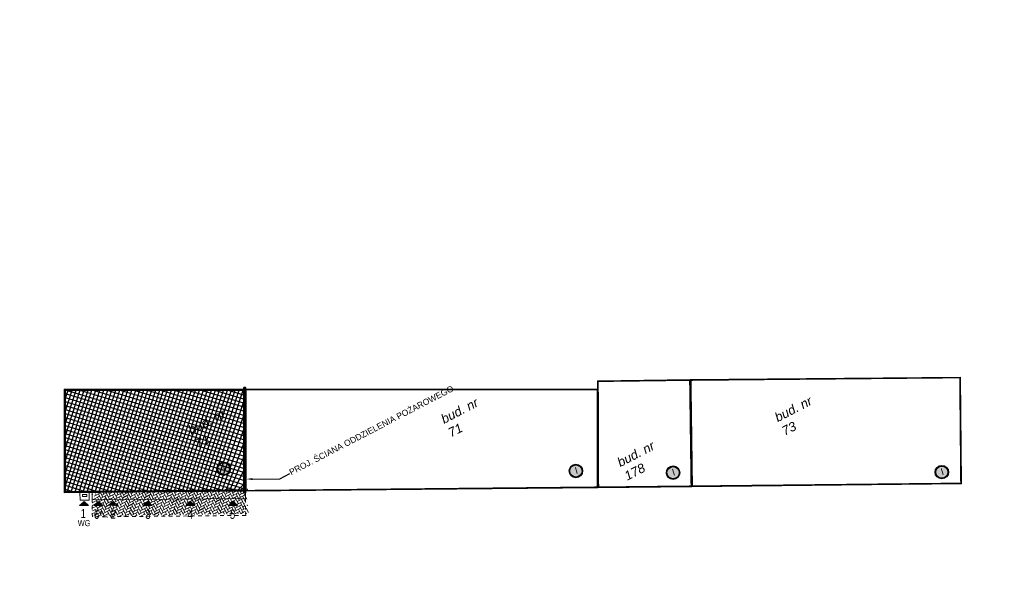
# Model space of a CAD drawing. Header units: centimetres. Extents: x -2715 to 149256, y -10686 to 32152.
# Tile 5 of 5: x 133129 to 149256, y -1587 to 7513. Entities that reach past the tile are written whole.
import ezdxf
from ezdxf import colors
from ezdxf.entities.mleader import LeaderData, LeaderLine
from ezdxf.math import Vec2, Vec3

# ---------------------------------------------------------------- set-up
doc = ezdxf.new("R2010")
doc.units = ezdxf.units.CM
doc.header["$MEASUREMENT"] = 0
doc.linetypes.add('1_2', pattern=[1.5, 1, -0.5])
doc.linetypes.add('Dash', pattern=[0.6, 0.3, -0.3])
doc.layers.add('0_TXT', color=7, linetype='Continuous', lineweight=15)
doc.layers.add('1_ view 1', color=7, linetype='Continuous', lineweight=15)
doc.layers.add('1_ hatch proj.', color=7, linetype='Continuous', lineweight=9, true_color=0x1a8cff)
doc.layers.add('3MS_view 1', color=7, linetype='Continuous')
doc.styles.add('MtXpl_Arial CE', font='arial.ttf')
doc.styles.get("Standard").update_dxf_attribs({"font": 'arial.ttf'})

# ---------------------------------------------------------------- blocks, each defined once
blk = doc.blocks.new('DSADSAFDSF')
h = blk.add_hatch()
h.set_pattern_fill('ANSI31', color=252, scale=0.011, angle=241.3821309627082)
h.set_pattern_definition([(286.3821309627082, (-2059230.265794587, 9392818.402264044), (0.03350711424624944, 0.009850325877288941), [])])
h.paths.add_polyline_path([(-6.323675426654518, -18.18496974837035), (-5.513976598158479, -18.62675952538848), (-5.270749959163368, -18.75946940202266), (-5.608487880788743, -17.83708637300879), (-6.567615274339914, -18.05355785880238)])
h = blk.add_hatch()
h.set_pattern_fill('ANSI31', color=150, scale=0.011, angle=241.3821309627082)
h.set_pattern_definition([(286.3821309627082, (-2059228.204726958, 9392817.330484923), (0.03350711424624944, 0.009850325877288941), [])])
h.paths.add_polyline_path([(-4.262607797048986, -19.2567488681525), (-3.452908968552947, -19.69853864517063), (-3.209682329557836, -19.83124852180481), (-3.547420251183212, -18.90886549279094), (-4.506547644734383, -19.12533697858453)])
h = blk.add_hatch()
h.set_pattern_fill('ANSI31', color=252, scale=0.011, angle=241.3821309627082)
h.set_pattern_definition([(286.3821309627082, (-2059226.054180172, 9392816.23705751), (0.03350711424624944, 0.009850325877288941), [])])
h.paths.add_polyline_path([(-2.112061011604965, -20.35017627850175), (-1.302362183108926, -20.79196605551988), (-1.059135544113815, -20.92467593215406), (-1.396873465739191, -20.00229290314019), (-2.356000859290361, -20.21876438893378)])
h = blk.add_hatch()
h.set_pattern_fill('ANSI31', color=252, scale=0.011, angle=241.3821309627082)
h.set_pattern_definition([(286.3821309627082, (-2059221.03586957, 9392813.60493517), (0.03350711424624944, 0.009850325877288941), [])])
h.paths.add_polyline_path([(2.906249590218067, -22.98229862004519), (3.715948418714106, -23.42408839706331), (3.959175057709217, -23.5567982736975), (3.621437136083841, -22.63441524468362), (2.66230974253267, -22.85088673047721)])
h = blk.add_hatch()
h.set_pattern_fill('ANSI31', color=252, scale=0.011, angle=241.3821309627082)
h.set_pattern_definition([(286.3821309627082, (-2059214.825652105, 9392810.359084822), (0.03350711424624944, 0.009850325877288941), [])])
h.paths.add_polyline_path([(9.116467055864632, -26.22814896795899), (9.926165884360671, -26.66993874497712), (10.16939252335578, -26.8026486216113), (9.831654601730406, -25.88026559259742), (8.872527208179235, -26.09673707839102)])
h = blk.add_hatch()
h.set_pattern_fill('ANSI31', color=252, scale=0.011, angle=241.3821309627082)
h.set_pattern_definition([(286.3821309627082, (-2059208.594227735, 9392807.13513682), (0.03350711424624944, 0.009850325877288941), [])])
h.paths.add_polyline_path([(15.3478914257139, -29.45209697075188), (16.15759025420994, -29.89388674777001), (16.40081689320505, -30.02659662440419), (16.06307897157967, -29.10421359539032), (15.1039515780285, -29.32068508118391)])
at = {"layer": '3MS_view 1', "ltscale": 2.5, "true_color": 0x0091c2, "transparency": 33554534}
h = blk.add_hatch(dxfattribs=at)
h.set_pattern_fill('ANSI37', color=142, scale=5)
h.set_pattern_definition([(45, (-7503191.363826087, -5814523.830326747), (-0.4419417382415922, 0.4419417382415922), []), (135, (-7503191.363826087, -5814523.830326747), (-0.4419417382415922, -0.4419417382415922), [])])
h.paths.add_polyline_path([(0.06391367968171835, -0.2023046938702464), (26.13018117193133, -13.75706674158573), (18.55680266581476, -28.32093063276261), (18.46631192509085, -28.27499944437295), (-7.64279552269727, -15.0225680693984)])
at = {"linetype": 'Continuous'}
blk.add_lwpolyline([(18.48294956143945, -28.78807781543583), (18.48294956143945, -28.78807781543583), (18.26114641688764, -28.67273760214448), (18.26114641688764, -28.67273760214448), (26.24907230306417, -13.31168499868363), (26.24907230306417, -13.31168499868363), (26.47087544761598, -13.42702519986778), (26.47087544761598, -13.42702519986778), (18.48294956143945, -28.78807781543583)], dxfattribs=at)
at = {"color": 7}
for points in [[(-6.323675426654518, -18.18496974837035), (-5.513976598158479, -18.62675952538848), (-5.513976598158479, -18.62675952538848), (-5.270749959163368, -18.75946940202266), (-5.608487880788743, -17.83708637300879), (-6.567615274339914, -18.05355785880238), (-6.323675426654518, -18.18496974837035), (-6.323675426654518, -18.18496974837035)], [(-2.112061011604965, -20.35017627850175), (-1.302362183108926, -20.79196605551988), (-1.302362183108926, -20.79196605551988), (-1.059135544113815, -20.92467593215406), (-1.396873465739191, -20.00229290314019), (-2.356000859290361, -20.21876438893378), (-2.112061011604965, -20.35017627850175), (-2.112061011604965, -20.35017627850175)], [(2.906249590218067, -22.98229862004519), (3.715948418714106, -23.42408839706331), (3.715948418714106, -23.42408839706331), (3.959175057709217, -23.5567982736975), (3.621437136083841, -22.63441524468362), (2.66230974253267, -22.85088673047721), (2.906249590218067, -22.98229862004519), (2.906249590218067, -22.98229862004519)], [(9.116467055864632, -26.22814896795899), (9.926165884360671, -26.66993874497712), (9.926165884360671, -26.66993874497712), (10.16939252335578, -26.8026486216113), (9.831654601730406, -25.88026559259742), (8.872527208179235, -26.09673707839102), (9.116467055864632, -26.22814896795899), (9.116467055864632, -26.22814896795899)], [(15.3478914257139, -29.45209697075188), (16.15759025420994, -29.89388674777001), (16.15759025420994, -29.89388674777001), (16.40081689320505, -30.02659662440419), (16.06307897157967, -29.10421359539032), (15.1039515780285, -29.32068508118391), (15.3478914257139, -29.45209697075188), (15.3478914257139, -29.45209697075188)]]:
    blk.add_lwpolyline(points, dxfattribs=at)
at = {"color": 150}
blk.add_lwpolyline([(-4.262607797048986, -19.2567488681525), (-3.452908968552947, -19.69853864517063), (-3.452908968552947, -19.69853864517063), (-3.209682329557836, -19.83124852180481), (-3.547420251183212, -18.90886549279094), (-4.506547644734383, -19.12533697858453), (-4.262607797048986, -19.2567488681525), (-4.262607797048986, -19.2567488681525)], dxfattribs=at)
at = {"layer": '1_ view 1', "linetype": 'Continuous'}
for points in [[(-5.545271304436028, -16.2554436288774), (-6.085965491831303, -17.32671737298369), (-4.7484041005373, -18.0056352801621), (-4.207709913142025, -16.9343615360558)], [(-4.835960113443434, -17.28834131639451), (-4.700176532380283, -17.0208290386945), (-5.324371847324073, -16.70400068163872), (-5.460155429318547, -16.97151296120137), (-4.835960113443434, -17.28834131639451)]]:
    blk.add_lwpolyline(points, dxfattribs=at)
at = {"layer": '1_ view 1', "color": 150, "linetype": 'Continuous'}
blk.add_lwpolyline([(-3.770858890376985, -17.15609788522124), (-4.3115618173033, -18.22073295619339), (18.07736042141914, -29.5915360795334), (18.48471173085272, -28.78899889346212)], dxfattribs=at)
at = {"layer": '1_ view 1', "color": 150, "linetype": 'Dash', "ltscale": 2}
blk.add_lwpolyline([(18.07677734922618, -29.59123994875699), (16.82317092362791, -32.0613352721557), (-5.567729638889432, -20.69617633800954), (-4.3115618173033, -18.22073295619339)], dxfattribs=at)
at = {"layer": '3MS_view 1', "color": 142, "true_color": 0x0091c2}
for points, const_width in [([(0.06391367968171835, -0.2023046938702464), (26.13018117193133, -13.75706674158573), (18.55680266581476, -28.32093063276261), (18.46631192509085, -28.27499944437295), (-7.64279552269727, -15.0225680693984)], 0.2999999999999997), ([(18.75667120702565, -28.47845187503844), (70.06682580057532, -54.52240239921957), (77.42405389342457, -40.37412043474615), (26.37505238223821, -13.82804628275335)], 0.2), ([(70.24488611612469, -54.61269639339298), (83.77156302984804, -61.46564819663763), (91.56061202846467, -45.97968079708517), (78.17237614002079, -39.23225224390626)], 0.2), ([(83.94997394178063, -61.55603561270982), (123.1720203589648, -81.4269021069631), (131.0004549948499, -66.02275998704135), (91.73906077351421, -46.06999299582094)], 0.2)]:
    blk.add_lwpolyline(points, close=True, dxfattribs=dict(at, const_width=const_width))
at = {"layer": '3MS_view 1', "color": 4, "lineweight": 18}
for points in [[(18.39842013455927, -28.40875558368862), (-7.845765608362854, -15.08776131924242), (3.592018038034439e-05, -1.867860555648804e-05), (26.11066404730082, -13.57784877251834), (26.2490722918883, -13.3116849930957), (26.47087544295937, -13.42702520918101), (18.48294954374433, -28.7880778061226), (18.26114641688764, -28.67273760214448), (18.39581045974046, -28.40743096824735), (-7.845765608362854, -15.08776131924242)], [(18.62135779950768, -28.52191403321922), (70.10986276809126, -54.65639143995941), (77.55891102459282, -40.33153515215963), (26.33246720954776, -13.69318893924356), (18.62135781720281, -28.52191404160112)], [(70.10986276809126, -54.65639143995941), (83.81583446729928, -61.60017845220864), (91.69484593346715, -45.93535021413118), (78.12888929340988, -39.09835361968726), (70.10986276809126, -54.65639143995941)], [(83.81583446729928, -61.60017845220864), (123.2159200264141, -81.56124401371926), (131.1349087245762, -65.97891714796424), (91.69484593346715, -45.93535021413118), (83.81583446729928, -61.60017845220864)]]:
    blk.add_lwpolyline(points, dxfattribs=at)
at = {"layer": '3MS_view 1', "color": 12, "linetype": '1_2', "true_color": 0xcd0000, "const_width": 0.5}
blk.add_lwpolyline([(18.37204798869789, -28.73040770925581), (26.35997323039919, -13.36935476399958)], dxfattribs=at)
at = {"layer": '3MS_view 1', "color": 142, "true_color": 0x0091c2, "const_width": 0.2999999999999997}
blk.add_lwpolyline([(18.46631192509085, -28.27499944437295), (-7.64279552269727, -15.0225680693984)], dxfattribs=at)
at = {"color": 12, "true_color": 0xcd0000, "style": 'MtXpl_Arial CE'}
for s, height, width, p in [('1', 1.5, 0.75, (-7.369531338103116, -19.97267968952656)), ('WG', 0.9999999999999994, 0.7500000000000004, (-8.38446734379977, -20.91453430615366)), ('2', 1.5, 0.75, (-3.086475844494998, -22.32209975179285)), ('3', 1.5, 0.75, (1.963126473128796, -24.970503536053)), ('4', 1.5, 0.75, (8.109565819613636, -28.18316938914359)), ('5', 1.5, 0.75, (14.25967377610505, -31.36480752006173))]:
    blk.add_text(s, height=height, rotation=331.5947371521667, dxfattribs=dict(at, width=width)).set_placement(p)
at = {"color": 150, "style": 'MtXpl_Arial CE', "width": 0.75}
blk.add_text('6*', height=1.5, rotation=331.5947371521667, dxfattribs=at).set_placement((-5.496615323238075, -21.09360325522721))
blk = doc.blocks.new('KOND')
at = {"linetype": 'ByBlock', "true_color": 0xfafafa}
h = blk.add_hatch(color=7, dxfattribs=at)
h.dxf.hatch_style = 1
h.paths.add_polyline_path([(1, 0, 0.9999999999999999), (-1, 0, 0.9999999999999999), (1, 0, 0.9999999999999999)])
at = {"layer": '3MS_view 1'}
for radius in [1.1, 0.9999999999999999]:
    blk.add_circle((0, 0), radius, dxfattribs=at)
at = {"color": 1, "insert": (-0.1366478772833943, 0.589735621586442, 10.12), "char_height": 1.1, "width": 0.1414171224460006, "attachment_point": 1}
blk.add_mtext('{\\fArial|b0|i1|c238|p34;I}', dxfattribs=at)

msp = doc.modelspace()

# ---------------------------------------------------------------- hatches: boundary and pattern name
at = {"layer": '1_ hatch proj.', "linetype": 'Continuous', "true_color": 0xc7e3ff, "transparency": 33554559}
h = msp.add_hatch(dxfattribs=at)
h.set_pattern_fill('HLNHER', color=254, scale=10, angle=27.47495580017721)
h.set_pattern_definition([(27.47495580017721, (-397299350.6565508, -862038283.422096), (17.03406908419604, 53.94293735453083), [120, -40.00000000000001]), (117.4749558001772, (-397299315.1680475, -862038264.9676619), (-17.03406908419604, -53.94293735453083), [120, -40])])
edge = h.paths.add_edge_path()
edge.add_line((134315.8445900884, -233.2580973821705), (134319.7493183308, -630.2388934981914))
edge.add_line((134319.7493183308, -630.2388934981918), (136830.6408248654, -605.4098624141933))
edge.add_line((136830.6408248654, -605.4098624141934), (136826.8844890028, -233.4746512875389))
edge.add_line((136826.8844890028, -233.4746512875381), (136801.8844910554, -233.4746512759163))
edge.add_line((136801.8844910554, -233.4746512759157), (136801.5918448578, -208.8071744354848))
edge.add_line((136801.5918448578, -208.8071744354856), (134315.8389471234, -232.6702868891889))

# ---------------------------------------------------------------- block references
at = {"layer": '1_ view 1', "linetype": 'Continuous', "xscale": 100, "yscale": 100, "zscale": 100, "rotation": 27.47495580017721}
for name, p in [('DSADSAFDSF', (133858.8847386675, 1462.825157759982)), ('KOND', (136470.7298915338, 157.4736801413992, -1012)), ('KOND', (142239.3892647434, 122.0601197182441, -1012)), ('KOND', (143830.8967779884, 93.60824902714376, -1012)), ('KOND', (148233.0170317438, 102.8622944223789, -1012))]:
    msp.add_blockref(name, p, dxfattribs=at)

# ---------------------------------------------------------------- texts
at = {"layer": '0_TXT', "char_height": 150, "attachment_point": 1, "rotation": 27.47495580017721}
for s, insert, width in [('{\\fArial|b0|i1|c238|p34;bud. nr 71}', (140010.2659903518, 1025.148525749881), 692.5017609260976), ('{\\fArial|b0|i1|c238|p34;bud. nr 73}', (145476.3263351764, 1052.81128678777), 828.9021420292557), ('{\\fArial|b0|i1|c238|p34;bud. nr 71}', (135870.1759996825, 842.9254940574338), 692.5017609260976), ('{\\fArial|b0|i1|c238|p34;bud. nr 178}', (142897.4441332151, 316.5748532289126), 828.9021420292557)]:
    msp.add_mtext(s, dxfattribs=dict(at, insert=insert, width=width))

# ---------------------------------------------------------------- leaders
at = {"layer": '0_TXT', "linetype": 'Continuous'}
ml = msp.add_multileader_mtext('Standard', dxfattribs=at)
ml.set_content('PROJ. ŚCIANA ODDZIELENIA POŻAROWEGO')
ml.set_leader_properties()
ml.build(insert=Vec2(0, 0))
ml.multileader.update_dxf_attribs({"text_right_attachment_type": 6, "dogleg_length": 179.2646563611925, "arrow_head_size": 100})
ctx = ml.context
ctx.base_point, ctx.char_height, ctx.arrow_head_size, ctx.landing_gap_size, ctx.plane_origin, ctx.plane_x_axis, ctx.plane_y_axis = Vec3(137551.6707990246, 78.12421670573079), 100, 100, 9.000000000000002, Vec3(136841.1571336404, -10.88901935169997), Vec3(0.8872125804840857, 0.4613608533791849), Vec3(-0.461360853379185, 0.8872125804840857)
ctx.right_attachment = 6
notes = []
notes.append((ctx, [(0, (1, 1, 0), (137392.6249406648, -4.581478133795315), (0.8872125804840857, 0.4613608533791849), 179.2646563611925, [(0, [(136841.1571336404, -10.88901935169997)], 0, [])])]))
ctx.mtext.insert, ctx.mtext.text_direction, ctx.mtext.flow_direction = Vec3(137530.3722010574, 138.5896503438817), Vec3(0.8872125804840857, 0.4613608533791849), 5
for ctx, leaders in notes:
    for number, flags, end, landing, length, lines in leaders:
        leader = LeaderData()
        leader.index, (leader.has_last_leader_line, leader.has_dogleg_vector, leader.attachment_direction) = number, flags
        leader.last_leader_point, leader.dogleg_vector, leader.dogleg_length = Vec3(end), Vec3(landing), length
        for number, points, colour, breaks in lines:
            line = LeaderLine()
            line.index, line.vertices, line.color, line.breaks = number, Vec3.list(points), colors.encode_raw_color(colour), breaks
            leader.lines.append(line)
        ctx.leaders.append(leader)

doc.saveas('drawing.dxf')
